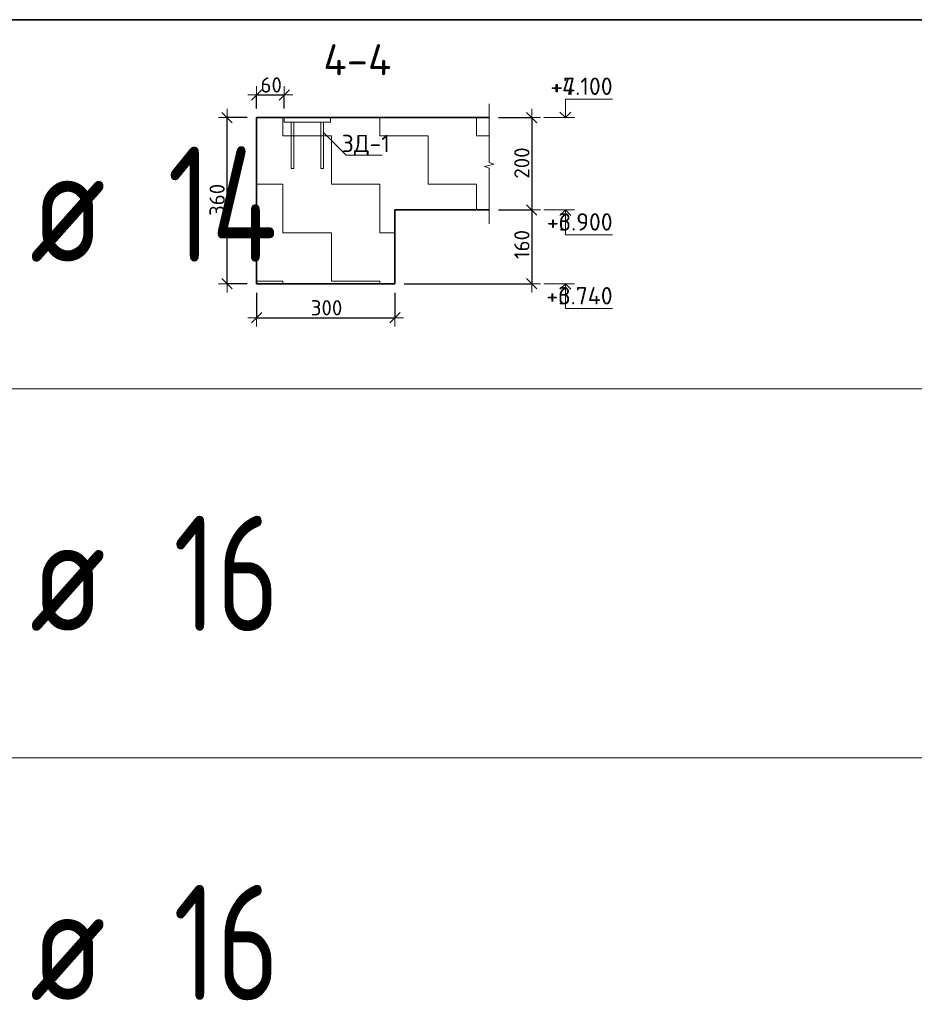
# Model space of a CAD drawing. Header units: metres. Extents: x -38 to 107, y -15 to 21.
# Tile 131 of 133: x 75.66 to 77.6, y 11.14 to 13.27. Entities that reach past the tile are written whole.
import ezdxf

# ---------------------------------------------------------------- set-up
doc = ezdxf.new("R2010")
doc.units = ezdxf.units.M
doc.header["$PDMODE"] = 65
for name, color, linetype, lineweight in [('XR$3$Перекрытие_ Сборный элемент', 7, 'Continuous', 35), ('XR$3$Размерная линия_ общее', 7, 'Continuous', 13), ('XR$3$Текст_ общее_1', 7, 'Continuous', 13), ('XR$5$Перекрытие_ Сборный элемент', 7, 'Continuous', 35), ('XR$5$Размерная линия_ общее', 7, 'Continuous', 13), ('XR$5$Текст_ общее_1', 7, 'Continuous', 13)]:
    doc.layers.add(name, color=color, linetype=linetype, lineweight=lineweight)
doc.styles.add('ISOCPEUR', font='txt')
doc.dimstyles.new('DIMSTYLE_11', dxfattribs={"dimtxt": 0.033, "dimasz": 0.0375, "dimexe": 0, "dimexo": 0, "dimgap": 0.0165, "dimtad": 2, "dimdec": 0, "dimlfac": 1000, "dimrnd": 1, "dimzin": 12, "dimdsep": 46, "dimtxsty": 'ISOCPEUR', "dimblk1": 'ALL_ML_STRICH', "dimblk2": 'ALL_ML_STRICH', "dimsah": 1, "dimcen": 0, "dimclrd": 7, "dimclre": 256, "dimclrt": 7, "dimadec": 0, "dimazin": 0, "dimtfac": 1, "dimtdec": 0, "dimtix": 1, "dimtmove": 2, "dimatfit": 3, "dimfxl": 0, "dimtvp": 1.2, "dimtzin": 0, "dimlwd": 0, "dimlwe": -3, "dimarcsym": 0})
doc.dimstyles.new('DIMSTYLE_8', dxfattribs={"dimtxt": 0.033, "dimasz": 0.0375, "dimexe": 0, "dimexo": 0, "dimgap": 0.0165, "dimtad": 2, "dimdec": 0, "dimlfac": 1000, "dimrnd": 1, "dimzin": 12, "dimdsep": 46, "dimtxsty": 'ISOCPEUR', "dimblk1": 'ALL_ML_STRICH', "dimblk2": 'ALL_ML_STRICH', "dimsah": 1, "dimcen": 0, "dimclrd": 7, "dimclre": 256, "dimclrt": 7, "dimadec": 0, "dimazin": 0, "dimtfac": 1, "dimtdec": 0, "dimtix": 1, "dimtmove": 2, "dimatfit": 3, "dimfxl": 0, "dimtzin": 0, "dimlwd": 0, "dimlwe": -3, "dimarcsym": 0})
pattern_1 = [(0, (0.21, 0.21), (0.105, 0.105), [0.105, -0.105]), (90, (0.21, 0.21), (-0.105, 0.105), [0.105, -0.105])]

# ---------------------------------------------------------------- blocks, each defined once
blk = doc.blocks.new('ЭЛЕМЕНТ_УЗОРА_5')
at = {"color": 7, "linetype": 'Continuous', "lineweight": 13, "transparency": 33554687}
blk.add_line((76.6772, 12.8295), (76.6772, 12.8295), dxfattribs=at)
blk.add_lwpolyline([(76.6772, 13.0895), (76.6772, 12.9623), (76.6872, 12.9587), (76.6672, 12.9538), (76.6772, 12.9496), (76.6772, 12.8295)], dxfattribs=at)
blk = doc.blocks.new('СЛОЖНЫЙ_ОБЪЕКТ_9')
at = {"color": 7, "linetype": 'Continuous', "lineweight": 13, "transparency": 33554687}
blk.add_line((76.8625, 13.0595), (76.7959, 13.0595), dxfattribs=at)
blk.add_lwpolyline([(76.8425, 13.0595), (76.8425, 13.0995), (76.9449, 13.0995)], dxfattribs=at)
at = {"color": 7, "linetype": 'Continuous', "lineweight": 35, "transparency": 33554687}
blk.add_lwpolyline([(76.8304, 13.0716), (76.8425, 13.0595), (76.8546, 13.0716)], dxfattribs=at)
blk = doc.blocks.new('СЛОЖНЫЙ_ОБЪЕКТ_10')
at = {"color": 7, "linetype": 'Continuous', "lineweight": 13, "transparency": 33554687}
blk.add_line((76.8625, 12.8595), (76.7959, 12.8595), dxfattribs=at)
at = {"color": 7, "linetype": 'Continuous', "lineweight": 35, "transparency": 33554687}
blk.add_lwpolyline([(76.8304, 12.8474), (76.8425, 12.8595), (76.8546, 12.8474)], dxfattribs=at)
at = {"color": 7, "linetype": 'Continuous', "lineweight": 13, "transparency": 33554687}
blk.add_lwpolyline([(76.8425, 12.8595), (76.8425, 12.8055), (76.9449, 12.8055)], dxfattribs=at)
blk = doc.blocks.new('СЛОЖНЫЙ_ОБЪЕКТ_11')
at = {"color": 7, "linetype": 'Continuous', "lineweight": 13, "transparency": 33554687}
blk.add_line((76.8625, 12.6995), (76.7959, 12.6995), dxfattribs=at)
at = {"color": 7, "linetype": 'Continuous', "lineweight": 35, "transparency": 33554687}
blk.add_lwpolyline([(76.8304, 12.6874), (76.8425, 12.6995), (76.8546, 12.6874)], dxfattribs=at)
at = {"color": 7, "linetype": 'Continuous', "lineweight": 13, "transparency": 33554687}
blk.add_lwpolyline([(76.8425, 12.6995), (76.8425, 12.6455), (76.9449, 12.6455)], dxfattribs=at)
blk = doc.blocks.new('ALL_ML_STRICH')
at = {"color": 0, "linetype": 'ByBlock', "lineweight": -2}
for p, q in [((-1, 0), (0.5, 0)), ((-0.3, -0.3), (0.3, 0.3)), ((0, -0.5), (0, 0.5))]:
    blk.add_line(p, q, dxfattribs=at)
blk = doc.blocks.new('*D109')
at = {"layer": 'DEFPOINTS', "color": 7, "linetype": 'Continuous', "lineweight": 13, "transparency": 33554687}
for p in [(76.6772, 13.0595), (76.7696, 13.0595), (76.6772, 12.8595)]:
    blk.add_point(p, dxfattribs=at)
at = {"layer": 'XR$3$Размерная линия_ общее', "color": 253, "linetype": 'Continuous', "lineweight": -2, "true_color": 0xa0a0a0, "transparency": 33554687}
for p, q in [((76.6972, 13.0595), (76.7696, 13.0595)), ((76.6972, 12.8595), (76.7696, 12.8595))]:
    blk.add_line(p, q, dxfattribs=at)
at = {"layer": 'XR$3$Размерная линия_ общее', "color": 7, "linetype": 'Continuous', "lineweight": -2, "transparency": 33554687}
blk.add_line((76.7696, 13.0595), (76.7696, 12.8595), dxfattribs=at)
at = {"layer": 'XR$3$Размерная линия_ общее', "color": 7, "linetype": 'Continuous', "lineweight": 13, "transparency": 33554687, "xscale": 0.0375, "yscale": 0.0375, "zscale": 0.0375}
for p, rotation in [((76.7696, 13.0595), 90), ((76.7696, 12.8595), 270)]:
    blk.add_blockref('ALL_ML_STRICH', p, dxfattribs=dict(at, rotation=rotation))
at = {"layer": 'XR$3$Размерная линия_ общее', "color": 7, "linetype": 'Continuous', "lineweight": 13, "transparency": 33554687, "insert": (76.7481, 12.9611), "char_height": 0.033, "width": 0.099, "attachment_point": 5, "rotation": 90, "style": 'ISOCPEUR'}
blk.add_mtext('\\A1;{200}', dxfattribs=at)
blk = doc.blocks.new('*D110')
at = {"layer": 'DEFPOINTS', "color": 7, "linetype": 'Continuous', "lineweight": 13, "transparency": 33554687}
for p in [(76.6772, 12.8595), (76.7696, 12.8595), (76.473, 12.6995)]:
    blk.add_point(p, dxfattribs=at)
at = {"layer": 'XR$3$Размерная линия_ общее', "color": 253, "linetype": 'Continuous', "lineweight": -2, "true_color": 0xa0a0a0, "transparency": 33554687}
for p, q in [((76.6972, 12.8595), (76.7696, 12.8595)), ((76.493, 12.6995), (76.7696, 12.6995))]:
    blk.add_line(p, q, dxfattribs=at)
at = {"layer": 'XR$3$Размерная линия_ общее', "color": 7, "linetype": 'Continuous', "lineweight": -2, "transparency": 33554687}
blk.add_line((76.7696, 12.8595), (76.7696, 12.6995), dxfattribs=at)
at = {"layer": 'XR$3$Размерная линия_ общее', "color": 7, "linetype": 'Continuous', "lineweight": 13, "transparency": 33554687, "xscale": 0.0375, "yscale": 0.0375, "zscale": 0.0375}
for p, rotation in [((76.7696, 12.8595), 90), ((76.7696, 12.6995), 270)]:
    blk.add_blockref('ALL_ML_STRICH', p, dxfattribs=dict(at, rotation=rotation))
at = {"layer": 'XR$3$Размерная линия_ общее', "color": 7, "linetype": 'Continuous', "lineweight": 13, "transparency": 33554687, "insert": (76.7481, 12.7844), "char_height": 0.033, "width": 0.099, "attachment_point": 5, "rotation": 90, "style": 'ISOCPEUR'}
blk.add_mtext('\\A1;{160}', dxfattribs=at)
blk = doc.blocks.new('*D111')
at = {"layer": 'DEFPOINTS', "color": 7, "linetype": 'Continuous', "lineweight": 13, "transparency": 33554687}
for p in [(76.173, 13.0595), (76.109, 12.6995), (76.173, 12.6995)]:
    blk.add_point(p, dxfattribs=at)
at = {"layer": 'XR$3$Размерная линия_ общее', "color": 253, "linetype": 'Continuous', "lineweight": -2, "true_color": 0xa0a0a0, "transparency": 33554687}
for p, q in [((76.153, 13.0595), (76.109, 13.0595)), ((76.153, 12.6995), (76.109, 12.6995))]:
    blk.add_line(p, q, dxfattribs=at)
at = {"layer": 'XR$3$Размерная линия_ общее', "color": 7, "linetype": 'Continuous', "lineweight": -2, "transparency": 33554687}
blk.add_line((76.109, 12.6995), (76.109, 13.0595), dxfattribs=at)
at = {"layer": 'XR$3$Размерная линия_ общее', "color": 7, "linetype": 'Continuous', "lineweight": 13, "transparency": 33554687, "xscale": 0.0375, "yscale": 0.0375, "zscale": 0.0375}
for p, rotation in [((76.109, 13.0595), 90), ((76.109, 12.6995), 270)]:
    blk.add_blockref('ALL_ML_STRICH', p, dxfattribs=dict(at, rotation=rotation))
at = {"layer": 'XR$3$Размерная линия_ общее', "color": 7, "linetype": 'Continuous', "lineweight": 13, "transparency": 33554687, "insert": (76.0875, 12.8811), "char_height": 0.033, "width": 0.099, "attachment_point": 5, "rotation": 90, "style": 'ISOCPEUR'}
blk.add_mtext('\\A1;{360}', dxfattribs=at)
blk = doc.blocks.new('*D112')
at = {"layer": 'DEFPOINTS', "color": 7, "linetype": 'Continuous', "lineweight": 13, "transparency": 33554687}
for p in [(76.173, 12.6995), (76.473, 12.6995), (76.173, 12.6258)]:
    blk.add_point(p, dxfattribs=at)
at = {"layer": 'XR$3$Размерная линия_ общее', "color": 253, "linetype": 'Continuous', "lineweight": -2, "true_color": 0xa0a0a0, "transparency": 33554687}
for p, q in [((76.173, 12.6795), (76.173, 12.6258)), ((76.473, 12.6795), (76.473, 12.6258))]:
    blk.add_line(p, q, dxfattribs=at)
at = {"layer": 'XR$3$Размерная линия_ общее', "color": 7, "linetype": 'Continuous', "lineweight": -2, "transparency": 33554687}
blk.add_line((76.173, 12.6258), (76.473, 12.6258), dxfattribs=at)
at = {"layer": 'XR$3$Размерная линия_ общее', "color": 7, "linetype": 'Continuous', "lineweight": 13, "transparency": 33554687, "xscale": 0.0375, "yscale": 0.0375, "zscale": 0.0375, "rotation": 180}
blk.add_blockref('ALL_ML_STRICH', (76.173, 12.6258), dxfattribs=at)
at = {"layer": 'XR$3$Размерная линия_ общее', "color": 7, "linetype": 'Continuous', "lineweight": 13, "transparency": 33554687, "xscale": 0.0375, "yscale": 0.0375, "zscale": 0.0375}
blk.add_blockref('ALL_ML_STRICH', (76.473, 12.6258), dxfattribs=at)
at = {"layer": 'XR$3$Размерная линия_ общее', "color": 7, "linetype": 'Continuous', "lineweight": 13, "transparency": 33554687, "insert": (76.3247, 12.6473), "char_height": 0.033, "width": 0.099, "attachment_point": 5, "style": 'ISOCPEUR'}
blk.add_mtext('\\A1;{300}', dxfattribs=at)
blk = doc.blocks.new('СЛОЖНЫЙ_ОБЪЕКТ_39')
at = {"layer": 'XR$3$Перекрытие_ Сборный элемент', "color": 7, "linetype": 'Continuous', "lineweight": 13, "transparency": 33554687}
for points in [[(76.333, 13.0495), (76.233, 13.0495), (76.233, 13.0595), (76.333, 13.0595), (76.333, 13.0495)], [(76.248, 13.0495), (76.254, 13.0495), (76.254, 12.9495), (76.248, 12.9495), (76.248, 13.0495)], [(76.318, 13.0495), (76.312, 13.0495), (76.312, 12.9495), (76.318, 12.9495), (76.318, 13.0495)]]:
    blk.add_lwpolyline(points, close=True, dxfattribs=at)
blk = doc.blocks.new('*D229')
at = {"layer": 'DEFPOINTS', "color": 7, "linetype": 'Continuous', "lineweight": 13, "transparency": 33554687}
for p in [(76.173, 13.1087), (76.173, 13.0595), (76.233, 13.0595)]:
    blk.add_point(p, dxfattribs=at)
at = {"layer": 'XR$3$Размерная линия_ общее', "color": 253, "linetype": 'Continuous', "lineweight": -2, "true_color": 0xa0a0a0, "transparency": 33554687}
for p, q in [((76.173, 13.0795), (76.173, 13.1087)), ((76.233, 13.0795), (76.233, 13.1087))]:
    blk.add_line(p, q, dxfattribs=at)
at = {"layer": 'XR$3$Размерная линия_ общее', "color": 7, "linetype": 'Continuous', "lineweight": -2, "transparency": 33554687}
blk.add_line((76.173, 13.1087), (76.233, 13.1087), dxfattribs=at)
at = {"layer": 'XR$3$Размерная линия_ общее', "color": 7, "linetype": 'Continuous', "lineweight": 13, "transparency": 33554687, "xscale": 0.0375, "yscale": 0.0375, "zscale": 0.0375, "rotation": 180}
blk.add_blockref('ALL_ML_STRICH', (76.173, 13.1087), dxfattribs=at)
at = {"layer": 'XR$3$Размерная линия_ общее', "color": 7, "linetype": 'Continuous', "lineweight": 13, "transparency": 33554687, "xscale": 0.0375, "yscale": 0.0375, "zscale": 0.0375}
blk.add_blockref('ALL_ML_STRICH', (76.233, 13.1087), dxfattribs=at)
at = {"layer": 'XR$3$Размерная линия_ общее', "color": 7, "linetype": 'Continuous', "lineweight": 13, "transparency": 33554687, "insert": (76.2047, 13.1302), "char_height": 0.033, "width": 0.066, "attachment_point": 5, "style": 'ISOCPEUR'}
blk.add_mtext('\\A1;{60}', dxfattribs=at)
blk = doc.blocks.new('СЛОЖНЫЙ_ОБЪЕКТ_64')
at = {"color": 7, "linetype": 'Continuous', "lineweight": 13, "transparency": 33554687}
blk.add_line((76.8625, 13.0595), (76.7959, 13.0595), dxfattribs=at)
blk.add_lwpolyline([(76.8425, 13.0595), (76.8425, 13.0995), (76.9449, 13.0995)], dxfattribs=at)
at = {"color": 7, "linetype": 'Continuous', "lineweight": 35, "transparency": 33554687}
blk.add_lwpolyline([(76.8304, 13.0716), (76.8425, 13.0595), (76.8546, 13.0716)], dxfattribs=at)
blk = doc.blocks.new('СЛОЖНЫЙ_ОБЪЕКТ_65')
at = {"color": 7, "linetype": 'Continuous', "lineweight": 13, "transparency": 33554687}
blk.add_line((76.8625, 12.8595), (76.7959, 12.8595), dxfattribs=at)
at = {"color": 7, "linetype": 'Continuous', "lineweight": 35, "transparency": 33554687}
blk.add_lwpolyline([(76.8304, 12.8474), (76.8425, 12.8595), (76.8546, 12.8474)], dxfattribs=at)
at = {"color": 7, "linetype": 'Continuous', "lineweight": 13, "transparency": 33554687}
blk.add_lwpolyline([(76.8425, 12.8595), (76.8425, 12.8055), (76.9449, 12.8055)], dxfattribs=at)
blk = doc.blocks.new('СЛОЖНЫЙ_ОБЪЕКТ_66')
at = {"color": 7, "linetype": 'Continuous', "lineweight": 13, "transparency": 33554687}
blk.add_line((76.8625, 12.6995), (76.7959, 12.6995), dxfattribs=at)
at = {"color": 7, "linetype": 'Continuous', "lineweight": 35, "transparency": 33554687}
blk.add_lwpolyline([(76.8304, 12.6874), (76.8425, 12.6995), (76.8546, 12.6874)], dxfattribs=at)
at = {"color": 7, "linetype": 'Continuous', "lineweight": 13, "transparency": 33554687}
blk.add_lwpolyline([(76.8425, 12.6995), (76.8425, 12.6455), (76.9449, 12.6455)], dxfattribs=at)
blk = doc.blocks.new('ЭЛЕМЕНТ_УЗОРА_25')
at = {"color": 7, "linetype": 'Continuous', "lineweight": 13, "transparency": 33554687}
blk.add_line((76.6772, 12.8295), (76.6772, 12.8295), dxfattribs=at)
blk.add_lwpolyline([(76.6772, 13.0895), (76.6772, 12.9623), (76.6872, 12.9587), (76.6672, 12.9538), (76.6772, 12.9496), (76.6772, 12.8295)], dxfattribs=at)
blk = doc.blocks.new('*D789')
at = {"layer": 'DEFPOINTS', "color": 7, "linetype": 'Continuous', "lineweight": 13, "transparency": 33554687}
for p in [(76.6772, 13.0595), (76.7696, 13.0595), (76.6772, 12.8595)]:
    blk.add_point(p, dxfattribs=at)
at = {"layer": 'XR$5$Размерная линия_ общее', "color": 253, "linetype": 'Continuous', "lineweight": -2, "true_color": 0xa0a0a0, "transparency": 33554687}
for p, q in [((76.6972, 13.0595), (76.7696, 13.0595)), ((76.6972, 12.8595), (76.7696, 12.8595))]:
    blk.add_line(p, q, dxfattribs=at)
at = {"layer": 'XR$5$Размерная линия_ общее', "color": 7, "linetype": 'Continuous', "lineweight": -2, "transparency": 33554687}
blk.add_line((76.7696, 13.0595), (76.7696, 12.8595), dxfattribs=at)
at = {"layer": 'XR$5$Размерная линия_ общее', "color": 7, "linetype": 'Continuous', "lineweight": 13, "transparency": 33554687, "xscale": 0.0375, "yscale": 0.0375, "zscale": 0.0375}
for p, rotation in [((76.7696, 13.0595), 90), ((76.7696, 12.8595), 270)]:
    blk.add_blockref('ALL_ML_STRICH', p, dxfattribs=dict(at, rotation=rotation))
at = {"layer": 'XR$5$Размерная линия_ общее', "color": 7, "linetype": 'Continuous', "lineweight": 13, "transparency": 33554687, "insert": (76.7481, 12.9611), "char_height": 0.033, "width": 0.099, "attachment_point": 5, "rotation": 90, "style": 'ISOCPEUR'}
blk.add_mtext('\\A1;{200}', dxfattribs=at)
blk = doc.blocks.new('*D790')
at = {"layer": 'DEFPOINTS', "color": 7, "linetype": 'Continuous', "lineweight": 13, "transparency": 33554687}
for p in [(76.6772, 12.8595), (76.7696, 12.8595), (76.473, 12.6995)]:
    blk.add_point(p, dxfattribs=at)
at = {"layer": 'XR$5$Размерная линия_ общее', "color": 253, "linetype": 'Continuous', "lineweight": -2, "true_color": 0xa0a0a0, "transparency": 33554687}
for p, q in [((76.6972, 12.8595), (76.7696, 12.8595)), ((76.493, 12.6995), (76.7696, 12.6995))]:
    blk.add_line(p, q, dxfattribs=at)
at = {"layer": 'XR$5$Размерная линия_ общее', "color": 7, "linetype": 'Continuous', "lineweight": -2, "transparency": 33554687}
blk.add_line((76.7696, 12.8595), (76.7696, 12.6995), dxfattribs=at)
at = {"layer": 'XR$5$Размерная линия_ общее', "color": 7, "linetype": 'Continuous', "lineweight": 13, "transparency": 33554687, "xscale": 0.0375, "yscale": 0.0375, "zscale": 0.0375}
for p, rotation in [((76.7696, 12.8595), 90), ((76.7696, 12.6995), 270)]:
    blk.add_blockref('ALL_ML_STRICH', p, dxfattribs=dict(at, rotation=rotation))
at = {"layer": 'XR$5$Размерная линия_ общее', "color": 7, "linetype": 'Continuous', "lineweight": 13, "transparency": 33554687, "insert": (76.7481, 12.7844), "char_height": 0.033, "width": 0.099, "attachment_point": 5, "rotation": 90, "style": 'ISOCPEUR'}
blk.add_mtext('\\A1;{160}', dxfattribs=at)
blk = doc.blocks.new('*D791')
at = {"layer": 'DEFPOINTS', "color": 7, "linetype": 'Continuous', "lineweight": 13, "transparency": 33554687}
for p in [(76.173, 13.0595), (76.109, 12.6995), (76.173, 12.6995)]:
    blk.add_point(p, dxfattribs=at)
at = {"layer": 'XR$5$Размерная линия_ общее', "color": 253, "linetype": 'Continuous', "lineweight": -2, "true_color": 0xa0a0a0, "transparency": 33554687}
for p, q in [((76.153, 13.0595), (76.109, 13.0595)), ((76.153, 12.6995), (76.109, 12.6995))]:
    blk.add_line(p, q, dxfattribs=at)
at = {"layer": 'XR$5$Размерная линия_ общее', "color": 7, "linetype": 'Continuous', "lineweight": -2, "transparency": 33554687}
blk.add_line((76.109, 12.6995), (76.109, 13.0595), dxfattribs=at)
at = {"layer": 'XR$5$Размерная линия_ общее', "color": 7, "linetype": 'Continuous', "lineweight": 13, "transparency": 33554687, "xscale": 0.0375, "yscale": 0.0375, "zscale": 0.0375}
for p, rotation in [((76.109, 13.0595), 90), ((76.109, 12.6995), 270)]:
    blk.add_blockref('ALL_ML_STRICH', p, dxfattribs=dict(at, rotation=rotation))
at = {"layer": 'XR$5$Размерная линия_ общее', "color": 7, "linetype": 'Continuous', "lineweight": 13, "transparency": 33554687, "insert": (76.0875, 12.8811), "char_height": 0.033, "width": 0.099, "attachment_point": 5, "rotation": 90, "style": 'ISOCPEUR'}
blk.add_mtext('\\A1;{360}', dxfattribs=at)
blk = doc.blocks.new('*D792')
at = {"layer": 'DEFPOINTS', "color": 7, "linetype": 'Continuous', "lineweight": 13, "transparency": 33554687}
for p in [(76.173, 12.6995), (76.473, 12.6995), (76.173, 12.6258)]:
    blk.add_point(p, dxfattribs=at)
at = {"layer": 'XR$5$Размерная линия_ общее', "color": 253, "linetype": 'Continuous', "lineweight": -2, "true_color": 0xa0a0a0, "transparency": 33554687}
for p, q in [((76.173, 12.6795), (76.173, 12.6258)), ((76.473, 12.6795), (76.473, 12.6258))]:
    blk.add_line(p, q, dxfattribs=at)
at = {"layer": 'XR$5$Размерная линия_ общее', "color": 7, "linetype": 'Continuous', "lineweight": -2, "transparency": 33554687}
blk.add_line((76.173, 12.6258), (76.473, 12.6258), dxfattribs=at)
at = {"layer": 'XR$5$Размерная линия_ общее', "color": 7, "linetype": 'Continuous', "lineweight": 13, "transparency": 33554687, "xscale": 0.0375, "yscale": 0.0375, "zscale": 0.0375, "rotation": 180}
blk.add_blockref('ALL_ML_STRICH', (76.173, 12.6258), dxfattribs=at)
at = {"layer": 'XR$5$Размерная линия_ общее', "color": 7, "linetype": 'Continuous', "lineweight": 13, "transparency": 33554687, "xscale": 0.0375, "yscale": 0.0375, "zscale": 0.0375}
blk.add_blockref('ALL_ML_STRICH', (76.473, 12.6258), dxfattribs=at)
at = {"layer": 'XR$5$Размерная линия_ общее', "color": 7, "linetype": 'Continuous', "lineweight": 13, "transparency": 33554687, "insert": (76.3247, 12.6473), "char_height": 0.033, "width": 0.099, "attachment_point": 5, "style": 'ISOCPEUR'}
blk.add_mtext('\\A1;{300}', dxfattribs=at)
blk = doc.blocks.new('СЛОЖНЫЙ_ОБЪЕКТ_78')
at = {"layer": 'XR$5$Перекрытие_ Сборный элемент', "color": 7, "linetype": 'Continuous', "lineweight": 13, "transparency": 33554687}
for points in [[(76.333, 13.0495), (76.233, 13.0495), (76.233, 13.0595), (76.333, 13.0595), (76.333, 13.0495)], [(76.248, 13.0495), (76.254, 13.0495), (76.254, 12.9495), (76.248, 12.9495), (76.248, 13.0495)], [(76.318, 13.0495), (76.312, 13.0495), (76.312, 12.9495), (76.318, 12.9495), (76.318, 13.0495)]]:
    blk.add_lwpolyline(points, close=True, dxfattribs=at)
blk = doc.blocks.new('*D799')
at = {"layer": 'DEFPOINTS', "color": 7, "linetype": 'Continuous', "lineweight": 13, "transparency": 33554687}
for p in [(76.173, 13.1087), (76.173, 13.0595), (76.233, 13.0595)]:
    blk.add_point(p, dxfattribs=at)
at = {"layer": 'XR$5$Размерная линия_ общее', "color": 253, "linetype": 'Continuous', "lineweight": -2, "true_color": 0xa0a0a0, "transparency": 33554687}
for p, q in [((76.173, 13.0795), (76.173, 13.1087)), ((76.233, 13.0795), (76.233, 13.1087))]:
    blk.add_line(p, q, dxfattribs=at)
at = {"layer": 'XR$5$Размерная линия_ общее', "color": 7, "linetype": 'Continuous', "lineweight": -2, "transparency": 33554687}
blk.add_line((76.173, 13.1087), (76.233, 13.1087), dxfattribs=at)
at = {"layer": 'XR$5$Размерная линия_ общее', "color": 7, "linetype": 'Continuous', "lineweight": 13, "transparency": 33554687, "xscale": 0.0375, "yscale": 0.0375, "zscale": 0.0375, "rotation": 180}
blk.add_blockref('ALL_ML_STRICH', (76.173, 13.1087), dxfattribs=at)
at = {"layer": 'XR$5$Размерная линия_ общее', "color": 7, "linetype": 'Continuous', "lineweight": 13, "transparency": 33554687, "xscale": 0.0375, "yscale": 0.0375, "zscale": 0.0375}
blk.add_blockref('ALL_ML_STRICH', (76.233, 13.1087), dxfattribs=at)
at = {"layer": 'XR$5$Размерная линия_ общее', "color": 7, "linetype": 'Continuous', "lineweight": 13, "transparency": 33554687, "insert": (76.2047, 13.1302), "char_height": 0.033, "width": 0.066, "attachment_point": 5, "style": 'ISOCPEUR'}
blk.add_mtext('\\A1;{60}', dxfattribs=at)

msp = doc.modelspace()

# ---------------------------------------------------------------- hatches: boundary and pattern name
at = {"linetype": 'Continuous', "lineweight": 13, "transparency": 33554687}
h = msp.add_hatch(dxfattribs=at)
h.set_pattern_fill('____', scale=0.105, style=0, pattern_type=2)
h.set_pattern_definition(pattern_1)
h.paths.add_polyline_path([(76.173, 13.0595), (76.173, 12.6995), (76.473, 12.6995), (76.473, 12.8595), (76.6772, 12.8595), (76.6772, 13.0595)], flags=0)
h = msp.add_hatch(dxfattribs=at)
h.set_pattern_fill('____', scale=0.105, style=0, pattern_type=2)
h.set_pattern_definition(pattern_1)
h.paths.add_polyline_path([(76.173, 13.0595), (76.173, 12.6995), (76.473, 12.6995), (76.473, 12.8595), (76.6772, 12.8595), (76.6772, 13.0595)], flags=0)

# ---------------------------------------------------------------- linework, layer by layer
at = {"color": 7, "linetype": 'Continuous', "lineweight": 35, "transparency": 33554687}
for p, q in [((86.4198, 13.2717), (67.9198, 13.2717)), ((76.173, 13.0595), (76.173, 12.8595)), ((76.6772, 13.0595), (76.173, 13.0595)), ((76.173, 13.0595), (76.173, 12.8595)), ((76.6772, 13.0595), (76.173, 13.0595)), ((76.173, 12.8595), (76.173, 12.6995)), ((76.173, 12.8595), (76.173, 12.6995)), ((76.473, 12.6995), (76.473, 12.8595)), ((76.473, 12.8595), (76.6772, 12.8595)), ((76.473, 12.6995), (76.473, 12.8595)), ((76.473, 12.8595), (76.6772, 12.8595)), ((76.173, 12.6995), (76.473, 12.6995)), ((76.173, 12.6995), (76.473, 12.6995))]:
    msp.add_line(p, q, dxfattribs=at)
at = {"color": 7, "linetype": 'Continuous', "lineweight": 13, "transparency": 33554687}
for p, q in [((86.4198, 12.4717), (67.9198, 12.4717)), ((86.4198, 11.6717), (67.9198, 11.6717))]:
    msp.add_line(p, q, dxfattribs=at)
msp.add_lwpolyline([(76.318, 13.0273), (76.3675, 12.9778), (76.4454, 12.9778)], dxfattribs=at)
msp.add_lwpolyline([(76.318, 13.0273), (76.3675, 12.9778), (76.4454, 12.9778)], dxfattribs=at)

# ---------------------------------------------------------------- block references
for name in ['ЭЛЕМЕНТ_УЗОРА_5', 'ЭЛЕМЕНТ_УЗОРА_25']:
    msp.add_blockref(name, (0, 0), dxfattribs=at)
at = {"color": 7, "linetype": 'Continuous', "lineweight": 35, "transparency": 33554687}
for name in ['СЛОЖНЫЙ_ОБЪЕКТ_9', 'СЛОЖНЫЙ_ОБЪЕКТ_64', 'СЛОЖНЫЙ_ОБЪЕКТ_10', 'СЛОЖНЫЙ_ОБЪЕКТ_65', 'СЛОЖНЫЙ_ОБЪЕКТ_11', 'СЛОЖНЫЙ_ОБЪЕКТ_66']:
    msp.add_blockref(name, (0, 0), dxfattribs=at)
at = {"layer": 'XR$3$Перекрытие_ Сборный элемент', "color": 7, "linetype": 'Continuous', "lineweight": 13, "transparency": 33554687}
msp.add_blockref('СЛОЖНЫЙ_ОБЪЕКТ_39', (0, 0), dxfattribs=at)
at = {"layer": 'XR$5$Перекрытие_ Сборный элемент', "color": 7, "linetype": 'Continuous', "lineweight": 13, "transparency": 33554687}
msp.add_blockref('СЛОЖНЫЙ_ОБЪЕКТ_78', (0, 0), dxfattribs=at)

# ---------------------------------------------------------------- texts
at = {"color": 7, "linetype": 'Continuous', "lineweight": 50, "transparency": 33554687, "insert": (76.3915, 13.1849), "char_height": 0.0675, "width": 0.1863, "attachment_point": 5, "style": 'ISOCPEUR'}
msp.add_mtext('\\A1;{\\fISOCPEUR|i0|b0;\\H0.067500;\\W1.000000;\\C7;4-4}\\P', dxfattribs=at)
msp.add_mtext('\\A1;{\\fISOCPEUR|i0|b0;\\H0.067500;\\W1.000000;\\C7;4-4}\\P', dxfattribs=at)
at = {"color": 7, "linetype": 'Continuous', "lineweight": 13, "transparency": 33554687, "char_height": 0.0375, "attachment_point": 9, "style": 'ISOCPEUR'}
for s, insert, width in [('\\A1;{\\fISOCPEUR|i0|b0;\\H0.037500;\\W1.000000;\\C7;+4.100}\\P', (76.9449, 13.1087), 0.155671), ('\\A1;{\\fISOCPEUR|i0|b0;\\H0.037500;\\W1.000000;\\C7;+7.100}\\P', (76.9449, 13.1087), 0.151875), ('\\A1;{\\fISOCPEUR|i0|b0;\\H0.037500;\\W1.000000;\\C7;+3.900}\\P', (76.9449, 12.8147), 0.160312), ('\\A1;{\\fISOCPEUR|i0|b0;\\H0.037500;\\W1.000000;\\C7;+6.900}\\P', (76.9449, 12.8147), 0.160312), ('\\A1;{\\fISOCPEUR|i0|b0;\\H0.037500;\\W1.000000;\\C7;+3.740}\\P', (76.9449, 12.6547), 0.164085), ('\\A1;{\\fISOCPEUR|i0|b0;\\H0.037500;\\W1.000000;\\C7;+6.740}\\P', (76.9449, 12.6547), 0.164085)]:
    msp.add_mtext(s, dxfattribs=dict(at, insert=insert, width=width))
at = {"color": 7, "linetype": 'Continuous', "lineweight": 35, "transparency": 33554687, "char_height": 0.25, "attachment_point": 7, "style": 'ISOCPEUR'}
for s, insert, width in [('\\W0.76;14', (75.98, 12.7467), 0.420468), ('\\W0.82;ø', (75.6817, 12.7467), 0.327205), ('\\W0.75;16', (75.9925, 11.9467), 0.393567), ('\\W0.82;ø', (75.6817, 11.9467), 0.327205), ('\\W0.75;16', (75.9925, 11.1467), 0.393567), ('\\W0.82;ø', (75.6817, 11.1467), 0.327205)]:
    msp.add_mtext(s, dxfattribs=dict(at, insert=insert, width=width))
at = {"layer": 'XR$3$Текст_ общее_1', "color": 7, "linetype": 'Continuous', "lineweight": 13, "transparency": 33554687, "insert": (76.4098, 12.9995), "char_height": 0.0375, "width": 0.123317, "attachment_point": 5, "style": 'ISOCPEUR'}
msp.add_mtext('\\A1;{\\fISOCPEUR|i0|b0;\\H0.037500;\\W1.000000;\\C7;ЗД-1}\\P', dxfattribs=at)
at = {"layer": 'XR$5$Текст_ общее_1', "color": 7, "linetype": 'Continuous', "lineweight": 13, "transparency": 33554687, "insert": (76.4098, 12.9995), "char_height": 0.0375, "width": 0.123317, "attachment_point": 5, "style": 'ISOCPEUR'}
msp.add_mtext('\\A1;{\\fISOCPEUR|i0|b0;\\H0.037500;\\W1.000000;\\C7;ЗД-1}\\P', dxfattribs=at)

# ---------------------------------------------------------------- dimensions: what is measured, and where the dimension line sits
at = {"layer": 'XR$3$Размерная линия_ общее', "color": 7, "linetype": 'Continuous', "lineweight": 13, "transparency": 33554687}
for base, p1, p2, dimstyle, picture, middle in [((76.233, 13.1087), (76.173, 13.0795), (76.233, 13.0795), 'DIMSTYLE_11', '*D229', (76.2047, 13.1302)), ((76.473, 12.6258), (76.173, 12.6795), (76.473, 12.6795), 'DIMSTYLE_8', '*D112', (76.3247, 12.6473))]:
    dim = msp.add_linear_dim(base=base, p1=p1, p2=p2, dimstyle=dimstyle, override={"dimpost": '<>', "dimclrd": 7, "dimclre": 253, "dimclrt": 7, "dimlwd": 0, "dimlwe": 65533}, dxfattribs=at)
    dim.commit()
    dim.dimension.update_dxf_attribs({"geometry": picture, "text_midpoint": middle, "dimtype": 160})
for base, p1, p2, angle, picture, middle in [((76.109, 13.0595), (76.153, 12.6995), (76.153, 13.0595), 90, '*D111', (76.0875, 12.8811)), ((76.7696, 12.8595), (76.6972, 13.0595), (76.6972, 12.8595), 270, '*D109', (76.7481, 12.9611)), ((76.7696, 12.6995), (76.6972, 12.8595), (76.493, 12.6995), 270, '*D110', (76.7481, 12.7844))]:
    dim = msp.add_linear_dim(base=base, p1=p1, p2=p2, angle=angle, dimstyle='DIMSTYLE_8', override={"dimpost": '<>', "dimclrd": 7, "dimclre": 253, "dimclrt": 7, "dimlwd": 0, "dimlwe": 65533}, dxfattribs=at)
    dim.commit()
    dim.dimension.update_dxf_attribs({"geometry": picture, "text_midpoint": middle, "dimtype": 160})
at = {"layer": 'XR$5$Размерная линия_ общее', "color": 7, "linetype": 'Continuous', "lineweight": 13, "transparency": 33554687}
for base, p1, p2, dimstyle, picture, middle in [((76.233, 13.1087), (76.173, 13.0795), (76.233, 13.0795), 'DIMSTYLE_11', '*D799', (76.2047, 13.1302)), ((76.473, 12.6258), (76.173, 12.6795), (76.473, 12.6795), 'DIMSTYLE_8', '*D792', (76.3247, 12.6473))]:
    dim = msp.add_linear_dim(base=base, p1=p1, p2=p2, dimstyle=dimstyle, override={"dimpost": '<>', "dimclrd": 7, "dimclre": 253, "dimclrt": 7, "dimlwd": 0, "dimlwe": 65533}, dxfattribs=at)
    dim.commit()
    dim.dimension.update_dxf_attribs({"geometry": picture, "text_midpoint": middle, "dimtype": 160})
for base, p1, p2, angle, picture, middle in [((76.109, 13.0595), (76.153, 12.6995), (76.153, 13.0595), 90, '*D791', (76.0875, 12.8811)), ((76.7696, 12.8595), (76.6972, 13.0595), (76.6972, 12.8595), 270, '*D789', (76.7481, 12.9611)), ((76.7696, 12.6995), (76.6972, 12.8595), (76.493, 12.6995), 270, '*D790', (76.7481, 12.7844))]:
    dim = msp.add_linear_dim(base=base, p1=p1, p2=p2, angle=angle, dimstyle='DIMSTYLE_8', override={"dimpost": '<>', "dimclrd": 7, "dimclre": 253, "dimclrt": 7, "dimlwd": 0, "dimlwe": 65533}, dxfattribs=at)
    dim.commit()
    dim.dimension.update_dxf_attribs({"geometry": picture, "text_midpoint": middle, "dimtype": 160})

doc.saveas('drawing.dxf')
